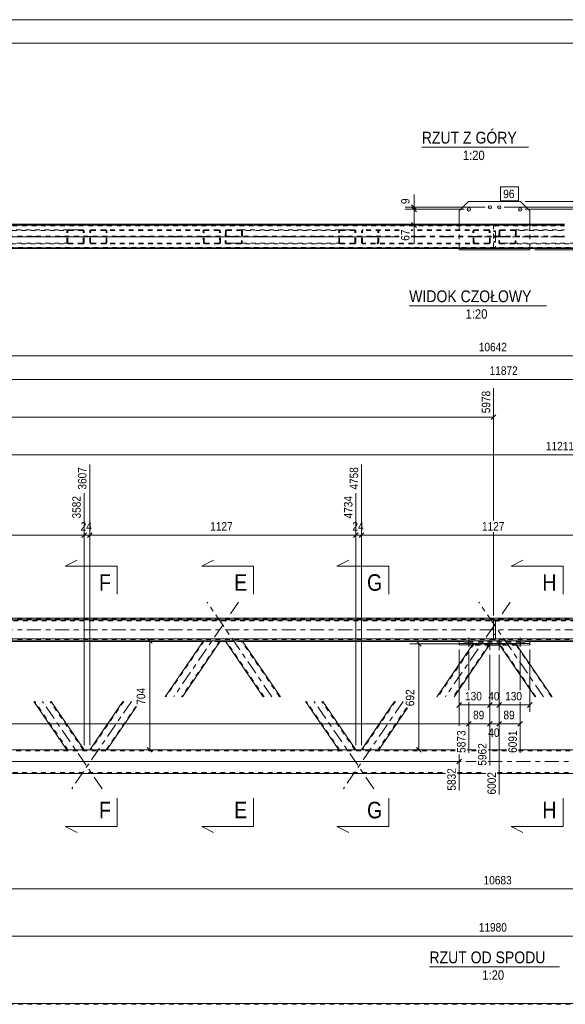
# Model space of a CAD drawing. Header units: millimetres. Extents: x 0 to 914, y 0 to 420.
# Tile 5 of 10: x 315 to 431, y 211 to 420. Entities that reach past the tile are written whole.
import ezdxf

# ---------------------------------------------------------------- set-up
doc = ezdxf.new("R2010")
doc.units = ezdxf.units.MM
for name, pattern in [('XKITLINE00', [0]), ('XKITLINE01', [4, 1, -1, 1, -1]), ('XKITLINE03', [6, 3, -1, 1, -1])]:
    doc.linetypes.add(name, pattern=pattern)
for name, color, linetype, lineweight in [('Arkusz rysunku', 3, 'Continuous', 0), ('Element', 2, 'Continuous', 0), ('Inny typ obiektu', 7, 'Continuous', 0), ('Przekrój', 7, 'Continuous', 0), ('Wymiar', 4, 'Continuous', 0), ('Znak elementu', 2, 'Continuous', 0), ('Śruba', 3, 'Continuous', 0)]:
    doc.layers.add(name, color=color, linetype=linetype, lineweight=lineweight)
doc.styles.add('ARIAL', font='ARIAL.TTF')

msp = doc.modelspace()

# ---------------------------------------------------------------- linework, layer by layer
at = {"layer": 'Arkusz rysunku', "linetype": 'XKITLINE00', "lineweight": 0}
for p, q in [((914, 420), (0, 420)), ((909, 415), (5, 415))]:
    msp.add_line(p, q, dxfattribs=at)
at = {"layer": 'Element', "linetype": 'XKITLINE00', "lineweight": 0}
for p, q in [((410.18, 381.48), (408.18, 379.48)), ((421.18, 381.48), (410.18, 381.48)), ((421.18, 381.48), (423.18, 379.48)), ((408.18, 379.48), (408.18, 376.63)), ((423.18, 379.48), (423.18, 376.63)), ((116.58, 376.63), (430.5, 376.63)), ((116.58, 371.64), (714.78, 371.64)), ((116.58, 371.62), (714.78, 371.62)), ((714.78, 371.5), (116.58, 371.5)), ((116.58, 371.48), (714.78, 371.48)), ((408.18, 371.23), (408.18, 371.48)), ((415.48, 371.52), (415.48, 371.62)), ((415.48, 371.52), (415.88, 371.52)), ((415.88, 371.52), (415.88, 371.62)), ((423.18, 371.48), (423.18, 371.23)), ((408.18, 371.23), (408.18, 371.22)), ((423.18, 371.23), (408.18, 371.23)), ((423.18, 371.22), (408.18, 371.22)), ((423.18, 371.23), (423.18, 371.22)), ((116.58, 293.17), (714.78, 293.17)), ((116.58, 292.77), (714.78, 292.77)), ((415.48, 292.75), (415.48, 288.78)), ((415.48, 292.75), (415.88, 292.75)), ((415.88, 292.75), (415.88, 288.78)), ((116.58, 288.78), (714.78, 288.78)), ((408.18, 288.38), (116.58, 288.38)), ((353.91, 288.22), (304.74, 288.22)), ((353.99, 288.33), (345.9, 276.51)), ((357.63, 288.33), (349.54, 276.51)), ((353.99, 288.33), (354.02, 288.34)), ((354.02, 288.34), (354.11, 288.34)), ((354.11, 288.34), (354.22, 288.34)), ((354.22, 288.34), (354.36, 288.34)), ((354.36, 288.34), (357.27, 288.34)), ((357.27, 288.34), (357.41, 288.34)), ((357.41, 288.34), (357.53, 288.34)), ((357.53, 288.34), (357.6, 288.34)), ((358.67, 288.22), (357.55, 288.22)), ((357.6, 288.34), (357.63, 288.33)), ((358.59, 288.33), (358.62, 288.34)), ((366.69, 276.51), (358.59, 288.33)), ((358.62, 288.34), (358.7, 288.34)), ((358.7, 288.34), (358.81, 288.34)), ((358.81, 288.34), (358.95, 288.34)), ((358.95, 288.34), (361.86, 288.34)), ((361.86, 288.34), (362, 288.34)), ((362, 288.34), (362.12, 288.34)), ((362.12, 288.34), (362.2, 288.34)), ((362.2, 288.34), (362.23, 288.33)), ((370.32, 276.51), (362.23, 288.33)), ((408.18, 288.22), (362.31, 288.22)), ((408.18, 288.38), (408.18, 287.52)), ((408.18, 288.38), (423.18, 288.38)), ((415.88, 288.8), (415.48, 288.8)), ((698.69, 288.38), (423.18, 288.38)), ((423.18, 288.38), (423.18, 287.52)), ((469.05, 288.22), (423.18, 288.22)), ((411.15, 287.73), (403.47, 276.51)), ((414.78, 287.73), (407.1, 276.51)), ((408.18, 287.78), (423.18, 287.78)), ((408.18, 287.52), (410.18, 287.46)), ((410.96, 287.46), (410.18, 287.46)), ((411.15, 287.73), (411.18, 287.74)), ((411.18, 287.74), (411.26, 287.74)), ((411.26, 287.74), (411.38, 287.74)), ((411.38, 287.74), (411.52, 287.74)), ((411.52, 287.74), (414.43, 287.74)), ((414.43, 287.74), (414.57, 287.74)), ((414.57, 287.74), (414.68, 287.74)), ((416.76, 287.46), (414.6, 287.46)), ((414.68, 287.74), (414.76, 287.74)), ((414.76, 287.74), (414.78, 287.73)), ((416.57, 287.73), (416.6, 287.74)), ((424.25, 276.51), (416.57, 287.73)), ((416.6, 287.74), (416.67, 287.74)), ((416.67, 287.74), (416.79, 287.74)), ((416.79, 287.74), (416.93, 287.74)), ((416.93, 287.74), (419.84, 287.74)), ((419.84, 287.74), (419.98, 287.74)), ((419.98, 287.74), (420.1, 287.74)), ((420.1, 287.74), (420.18, 287.74)), ((420.18, 287.74), (420.21, 287.73)), ((427.89, 276.51), (420.21, 287.73)), ((421.18, 287.46), (420.39, 287.46)), ((421.18, 287.46), (423.18, 287.52)), ((325.09, 265.26), (318.08, 275.51)), ((328.73, 265.26), (321.71, 275.51)), ((336.95, 275.51), (329.93, 265.26)), ((382.66, 265.26), (375.64, 275.51)), ((386.29, 265.26), (379.28, 275.51)), ((394.51, 275.51), (387.5, 265.26)), ((339.85, 274.44), (333.57, 265.26)), ((397.21, 274.14), (391.13, 265.26)), ((407.36, 265.26), (265.41, 265.26)), ((411.8, 265.26), (409.88, 265.26)), ((418.24, 265.26), (414.32, 265.26)), ((674.12, 265.26), (420.76, 265.26)), ((149.62, 260.26), (405.3, 260.26)), ((407.82, 260.26), (413.8, 260.26)), ((416.32, 260.26), (681.73, 260.26)), ((681.73, 211.51), (149.62, 211.51))]:
    msp.add_line(p, q, dxfattribs=at)
at = {"layer": 'Element', "linetype": 'XKITLINE01', "lineweight": 0}
for p, q in [((408.18, 379.46), (410.18, 381.46)), ((410.18, 381.46), (410.18, 381.48)), ((410.18, 381.46), (421.18, 381.46)), ((421.18, 381.46), (421.18, 381.48)), ((421.18, 381.46), (423.18, 379.46)), ((408.18, 379.46), (408.18, 379.48)), ((116.58, 376.62), (430.5, 376.62)), ((430.5, 376.5), (116.58, 376.5)), ((116.58, 376.48), (430.5, 376.48)), ((430.5, 376.49), (149.62, 376.49)), ((149.62, 376.29), (430.5, 376.29)), ((408.18, 371.48), (408.18, 376.63)), ((415.48, 376.6), (415.48, 374.15)), ((415.88, 376.6), (415.48, 376.6)), ((415.48, 376.47), (415.88, 376.47)), ((415.88, 374.15), (415.88, 376.6)), ((423.18, 371.48), (423.18, 376.63)), ((116.58, 374.14), (395.5, 374.14)), ((116.58, 373.98), (395.5, 373.98)), ((301.45, 375.34), (325.45, 375.34)), ((304.36, 375.49), (328.36, 375.49)), ((325.09, 375.19), (325.12, 375.3)), ((325.09, 372.79), (325.09, 375.19)), ((325.12, 375.3), (325.2, 375.4)), ((325.2, 375.4), (325.31, 375.46)), ((325.29, 375.24), (325.27, 375.19)), ((325.27, 372.79), (325.27, 375.19)), ((325.32, 375.29), (325.29, 375.24)), ((325.31, 375.46), (325.45, 375.49)), ((325.38, 375.32), (325.32, 375.29)), ((325.45, 375.34), (325.38, 375.32)), ((325.45, 375.49), (328.36, 375.49)), ((325.45, 375.34), (328.36, 375.34)), ((328.36, 375.49), (328.5, 375.46)), ((328.43, 375.32), (328.36, 375.34)), ((328.49, 375.29), (328.43, 375.32)), ((328.53, 375.24), (328.49, 375.29)), ((328.5, 375.46), (328.62, 375.4)), ((328.54, 375.19), (328.53, 375.24)), ((328.54, 372.79), (328.54, 375.19)), ((328.62, 375.4), (328.7, 375.3)), ((328.7, 375.3), (328.73, 375.19)), ((328.73, 372.79), (328.73, 375.19)), ((329.93, 375.19), (329.96, 375.3)), ((329.93, 372.79), (329.93, 375.19)), ((329.96, 375.3), (330.04, 375.4)), ((330.04, 375.4), (330.16, 375.46)), ((330.13, 375.24), (330.11, 375.19)), ((330.11, 372.79), (330.11, 375.19)), ((330.17, 375.29), (330.13, 375.24)), ((330.16, 375.46), (330.3, 375.49)), ((330.23, 375.32), (330.17, 375.29)), ((330.3, 375.34), (330.23, 375.32)), ((357.21, 375.49), (330.3, 375.49)), ((357.21, 375.34), (330.3, 375.34)), ((333.2, 375.49), (333.34, 375.46)), ((333.27, 375.32), (333.2, 375.34)), ((333.33, 375.29), (333.27, 375.32)), ((333.37, 375.24), (333.33, 375.29)), ((333.34, 375.46), (333.46, 375.4)), ((333.39, 375.19), (333.37, 375.24)), ((333.39, 372.79), (333.39, 375.19)), ((333.46, 375.4), (333.54, 375.3)), ((333.54, 375.3), (333.57, 375.19)), ((333.57, 372.79), (333.57, 375.19)), ((353.97, 375.3), (353.94, 375.19)), ((353.99, 372.79), (353.94, 375.19)), ((354.04, 375.4), (353.97, 375.3)), ((354.16, 375.46), (354.04, 375.4)), ((354.12, 375.19), (354.14, 375.24)), ((354.18, 372.79), (354.12, 375.19)), ((354.14, 375.24), (354.18, 375.29)), ((354.3, 375.49), (354.16, 375.46)), ((354.18, 375.29), (354.23, 375.32)), ((354.23, 375.32), (354.3, 375.34)), ((357.35, 375.46), (357.21, 375.49)), ((357.21, 375.34), (357.28, 375.32)), ((357.28, 375.32), (357.34, 375.29)), ((357.34, 375.29), (357.38, 375.24)), ((357.47, 375.4), (357.35, 375.46)), ((357.38, 375.24), (357.4, 375.19)), ((357.45, 372.79), (357.4, 375.19)), ((357.55, 375.3), (357.47, 375.4)), ((357.58, 375.19), (357.55, 375.3)), ((357.63, 372.79), (357.58, 375.19)), ((358.65, 375.19), (358.59, 372.79)), ((358.68, 375.3), (358.65, 375.19)), ((358.76, 375.4), (358.68, 375.3)), ((358.88, 375.46), (358.76, 375.4)), ((358.83, 375.19), (358.78, 372.79)), ((358.83, 375.19), (358.84, 375.24)), ((358.84, 375.24), (358.88, 375.29)), ((359.02, 375.49), (358.88, 375.46)), ((358.88, 375.29), (358.94, 375.33)), ((358.94, 375.33), (359.01, 375.34)), ((359.01, 375.34), (383.02, 375.34)), ((359.01, 375.34), (361.92, 375.34)), ((359.02, 375.49), (361.92, 375.49)), ((361.92, 375.49), (385.93, 375.49)), ((362.06, 375.46), (361.92, 375.49)), ((361.92, 375.34), (361.99, 375.33)), ((361.99, 375.33), (362.05, 375.29)), ((362.05, 375.29), (362.09, 375.24)), ((362.1, 375.19), (362.05, 372.79)), ((362.18, 375.4), (362.06, 375.46)), ((362.09, 375.24), (362.1, 375.19)), ((362.26, 375.3), (362.18, 375.4)), ((362.28, 375.19), (362.23, 372.79)), ((362.28, 375.19), (362.26, 375.3)), ((382.66, 375.19), (382.68, 375.3)), ((382.66, 372.79), (382.66, 375.19)), ((382.68, 375.3), (382.76, 375.4)), ((382.76, 375.4), (382.88, 375.46)), ((382.85, 375.24), (382.84, 375.19)), ((382.84, 372.79), (382.84, 375.19)), ((382.89, 375.29), (382.85, 375.24)), ((382.88, 375.46), (383.02, 375.49)), ((382.95, 375.32), (382.89, 375.29)), ((383.02, 375.34), (382.95, 375.32)), ((383.02, 375.49), (385.93, 375.49)), ((383.02, 375.34), (385.93, 375.34)), ((385.93, 375.49), (386.07, 375.46)), ((386, 375.32), (385.93, 375.34)), ((386.06, 375.29), (386, 375.32)), ((386.1, 375.24), (386.06, 375.29)), ((386.07, 375.46), (386.18, 375.4)), ((386.11, 375.19), (386.1, 375.24)), ((386.11, 372.79), (386.11, 375.19)), ((386.18, 375.4), (386.26, 375.3)), ((386.26, 375.3), (386.29, 375.19)), ((386.29, 372.79), (386.29, 375.19)), ((387.5, 375.19), (387.53, 375.3)), ((387.5, 372.79), (387.5, 375.19)), ((387.53, 375.3), (387.61, 375.4)), ((387.61, 375.4), (387.72, 375.46)), ((387.69, 375.24), (387.68, 375.19)), ((387.68, 372.79), (387.68, 375.19)), ((387.73, 375.29), (387.69, 375.24)), ((387.72, 375.46), (387.86, 375.49)), ((387.79, 375.32), (387.73, 375.29)), ((387.86, 375.34), (387.79, 375.32)), ((395.5, 375.49), (387.86, 375.49)), ((395.5, 375.34), (387.86, 375.34)), ((390.77, 375.49), (390.91, 375.46)), ((390.84, 375.32), (390.77, 375.34)), ((390.9, 375.29), (390.84, 375.32)), ((390.94, 375.24), (390.9, 375.29)), ((390.91, 375.46), (391.03, 375.4)), ((390.95, 375.19), (390.94, 375.24)), ((390.95, 372.79), (390.95, 375.19)), ((391.03, 375.4), (391.11, 375.3)), ((391.11, 375.3), (391.13, 375.19)), ((391.13, 372.79), (391.13, 375.19)), ((414.36, 375.49), (398.02, 375.49)), ((414.37, 375.34), (398.02, 375.34)), ((398.02, 374.14), (430.5, 374.14)), ((398.02, 373.98), (430.5, 373.98)), ((411.12, 375.3), (411.1, 375.19)), ((411.15, 372.79), (411.1, 375.19)), ((411.2, 375.4), (411.12, 375.3)), ((411.32, 375.46), (411.2, 375.4)), ((411.28, 375.19), (411.29, 375.24)), ((411.33, 372.79), (411.28, 375.19)), ((411.29, 375.24), (411.33, 375.29)), ((411.45, 375.49), (411.32, 375.46)), ((411.33, 375.29), (411.39, 375.32)), ((411.39, 375.32), (411.46, 375.34)), ((414.5, 375.46), (414.36, 375.49)), ((414.37, 375.34), (414.44, 375.32)), ((414.44, 375.32), (414.5, 375.29)), ((414.62, 375.4), (414.5, 375.46)), ((414.5, 375.29), (414.54, 375.24)), ((414.54, 375.24), (414.55, 375.19)), ((414.6, 372.79), (414.55, 375.19)), ((414.7, 375.3), (414.62, 375.4)), ((414.73, 375.19), (414.7, 375.3)), ((414.78, 372.79), (414.73, 375.19)), ((415.48, 375.25), (415.88, 375.25)), ((415.48, 375.12), (415.88, 375.12)), ((415.48, 374.22), (415.88, 374.22)), ((415.88, 374.15), (415.48, 374.15)), ((415.48, 371.62), (415.48, 373.97)), ((415.48, 373.97), (415.88, 373.97)), ((415.48, 373.9), (415.88, 373.9)), ((415.88, 373.97), (415.88, 371.62)), ((416.62, 375.19), (416.57, 372.79)), ((416.65, 375.3), (416.62, 375.19)), ((416.73, 375.4), (416.65, 375.3)), ((416.85, 375.46), (416.73, 375.4)), ((416.8, 375.19), (416.75, 372.79)), ((416.8, 375.19), (416.82, 375.24)), ((416.82, 375.24), (416.86, 375.29)), ((416.99, 375.49), (416.85, 375.46)), ((416.86, 375.29), (416.92, 375.33)), ((416.92, 375.33), (416.99, 375.34)), ((416.99, 375.49), (419.9, 375.49)), ((416.99, 375.34), (430.5, 375.34)), ((416.99, 375.34), (419.9, 375.34)), ((419.9, 375.49), (430.5, 375.49)), ((420.04, 375.46), (419.9, 375.49)), ((419.9, 375.34), (419.97, 375.33)), ((419.97, 375.33), (420.03, 375.29)), ((420.08, 375.19), (420.02, 372.79)), ((420.03, 375.29), (420.06, 375.24)), ((420.16, 375.4), (420.04, 375.46)), ((420.06, 375.24), (420.08, 375.19)), ((420.23, 375.3), (420.16, 375.4)), ((420.26, 375.19), (420.21, 372.79)), ((420.26, 375.19), (420.23, 375.3)), ((681.73, 371.69), (149.62, 371.69)), ((681.73, 371.49), (149.62, 371.49)), ((325.45, 372.64), (301.39, 372.64)), ((328.36, 372.49), (304.29, 372.49)), ((325.12, 372.67), (325.09, 372.79)), ((325.2, 372.57), (325.12, 372.67)), ((325.31, 372.51), (325.2, 372.57)), ((325.27, 372.79), (325.29, 372.73)), ((325.29, 372.73), (325.32, 372.68)), ((325.45, 372.49), (325.31, 372.51)), ((325.32, 372.68), (325.38, 372.65)), ((325.38, 372.65), (325.45, 372.64)), ((328.36, 372.64), (325.45, 372.64)), ((325.45, 372.49), (328.36, 372.49)), ((328.36, 372.64), (328.43, 372.65)), ((328.5, 372.51), (328.36, 372.49)), ((328.43, 372.65), (328.49, 372.68)), ((328.49, 372.68), (328.53, 372.73)), ((328.62, 372.57), (328.5, 372.51)), ((328.53, 372.73), (328.54, 372.79)), ((328.7, 372.67), (328.62, 372.57)), ((328.73, 372.79), (328.7, 372.67)), ((329.96, 372.67), (329.93, 372.79)), ((330.04, 372.57), (329.96, 372.67)), ((330.16, 372.51), (330.04, 372.57)), ((330.11, 372.79), (330.13, 372.73)), ((330.13, 372.73), (330.17, 372.68)), ((330.3, 372.49), (330.16, 372.51)), ((330.17, 372.68), (330.23, 372.65)), ((330.23, 372.65), (330.3, 372.64)), ((357.27, 372.64), (330.3, 372.64)), ((357.27, 372.49), (330.3, 372.49)), ((333.2, 372.64), (333.27, 372.65)), ((333.34, 372.51), (333.2, 372.49)), ((333.27, 372.65), (333.33, 372.68)), ((333.33, 372.68), (333.37, 372.73)), ((333.46, 372.57), (333.34, 372.51)), ((333.37, 372.73), (333.39, 372.79)), ((333.54, 372.67), (333.46, 372.57)), ((333.57, 372.79), (333.54, 372.67)), ((353.99, 372.79), (354.02, 372.67)), ((354.02, 372.67), (354.11, 372.57)), ((354.11, 372.57), (354.22, 372.51)), ((354.19, 372.73), (354.18, 372.79)), ((354.23, 372.68), (354.19, 372.73)), ((354.22, 372.51), (354.36, 372.49)), ((354.29, 372.65), (354.23, 372.68)), ((354.36, 372.64), (354.29, 372.65)), ((357.34, 372.65), (357.27, 372.64)), ((357.27, 372.49), (357.41, 372.51)), ((357.4, 372.68), (357.34, 372.65)), ((357.44, 372.73), (357.4, 372.68)), ((357.41, 372.51), (357.53, 372.57)), ((357.45, 372.79), (357.44, 372.73)), ((357.53, 372.57), (357.6, 372.67)), ((357.6, 372.67), (357.63, 372.79)), ((358.59, 372.79), (358.62, 372.67)), ((358.62, 372.67), (358.7, 372.57)), ((358.7, 372.57), (358.81, 372.51)), ((358.79, 372.73), (358.78, 372.79)), ((358.83, 372.68), (358.79, 372.73)), ((358.81, 372.51), (358.95, 372.49)), ((358.89, 372.65), (358.83, 372.68)), ((358.95, 372.64), (358.89, 372.65)), ((383.02, 372.64), (358.95, 372.64)), ((358.95, 372.64), (361.86, 372.64)), ((361.86, 372.49), (358.95, 372.49)), ((361.93, 372.65), (361.86, 372.64)), ((361.86, 372.49), (362, 372.51)), ((385.93, 372.49), (361.86, 372.49)), ((361.99, 372.68), (361.93, 372.65)), ((362.03, 372.73), (361.99, 372.68)), ((362, 372.51), (362.12, 372.57)), ((362.05, 372.79), (362.03, 372.73)), ((362.12, 372.57), (362.2, 372.67)), ((362.2, 372.67), (362.23, 372.79)), ((382.68, 372.67), (382.66, 372.79)), ((382.76, 372.57), (382.68, 372.67)), ((382.88, 372.51), (382.76, 372.57)), ((382.84, 372.79), (382.85, 372.73)), ((382.85, 372.73), (382.89, 372.68)), ((383.02, 372.49), (382.88, 372.51)), ((382.89, 372.68), (382.95, 372.65)), ((382.95, 372.65), (383.02, 372.64)), ((385.93, 372.64), (383.02, 372.64)), ((383.02, 372.49), (385.93, 372.49)), ((385.93, 372.64), (386, 372.65)), ((386.07, 372.51), (385.93, 372.49)), ((386, 372.65), (386.06, 372.68)), ((386.06, 372.68), (386.1, 372.73)), ((386.18, 372.57), (386.07, 372.51)), ((386.1, 372.73), (386.11, 372.79)), ((386.26, 372.67), (386.18, 372.57)), ((386.29, 372.79), (386.26, 372.67)), ((387.53, 372.67), (387.5, 372.79)), ((387.61, 372.57), (387.53, 372.67)), ((387.72, 372.51), (387.61, 372.57)), ((387.68, 372.79), (387.69, 372.73)), ((387.69, 372.73), (387.73, 372.68)), ((387.86, 372.49), (387.72, 372.51)), ((387.73, 372.68), (387.79, 372.65)), ((387.79, 372.65), (387.86, 372.64)), ((414.42, 372.64), (387.86, 372.64)), ((414.43, 372.49), (387.86, 372.49)), ((390.77, 372.64), (390.84, 372.65)), ((390.91, 372.51), (390.77, 372.49)), ((390.84, 372.65), (390.9, 372.68)), ((390.9, 372.68), (390.94, 372.73)), ((391.03, 372.57), (390.91, 372.51)), ((390.94, 372.73), (390.95, 372.79)), ((391.11, 372.67), (391.03, 372.57)), ((391.13, 372.79), (391.11, 372.67)), ((411.15, 372.79), (411.18, 372.67)), ((411.18, 372.67), (411.26, 372.57)), ((411.26, 372.57), (411.38, 372.51)), ((411.35, 372.73), (411.33, 372.79)), ((411.39, 372.68), (411.35, 372.73)), ((411.38, 372.51), (411.52, 372.49)), ((411.45, 372.65), (411.39, 372.68)), ((411.52, 372.64), (411.45, 372.65)), ((414.49, 372.65), (414.42, 372.64)), ((414.43, 372.49), (414.57, 372.51)), ((414.55, 372.68), (414.49, 372.65)), ((414.59, 372.73), (414.55, 372.68)), ((414.57, 372.51), (414.68, 372.57)), ((414.6, 372.79), (414.59, 372.73)), ((414.68, 372.57), (414.76, 372.67)), ((414.76, 372.67), (414.78, 372.79)), ((415.48, 373), (415.88, 373)), ((415.48, 372.87), (415.88, 372.87)), ((415.48, 371.65), (415.88, 371.65)), ((416.57, 372.79), (416.6, 372.67)), ((416.6, 372.67), (416.67, 372.57)), ((416.67, 372.57), (416.79, 372.51)), ((416.77, 372.73), (416.75, 372.79)), ((416.8, 372.68), (416.77, 372.73)), ((416.79, 372.51), (416.93, 372.49)), ((416.86, 372.65), (416.8, 372.68)), ((416.93, 372.64), (416.86, 372.65)), ((440.59, 372.64), (416.93, 372.64)), ((416.93, 372.64), (419.84, 372.64)), ((419.84, 372.49), (416.93, 372.49)), ((419.91, 372.65), (419.84, 372.64)), ((419.84, 372.49), (419.98, 372.51)), ((443.49, 372.49), (419.84, 372.49)), ((419.97, 372.68), (419.91, 372.65)), ((420.01, 372.73), (419.97, 372.68)), ((419.98, 372.51), (420.1, 372.57)), ((420.02, 372.79), (420.01, 372.73)), ((420.1, 372.57), (420.18, 372.67)), ((420.18, 372.67), (420.21, 372.79)), ((116.58, 293.02), (714.78, 293.02)), ((714.78, 292.67), (116.58, 292.67)), ((714.78, 292.62), (116.58, 292.62)), ((415.48, 292.7), (415.48, 292.75)), ((415.48, 292.7), (415.88, 292.7)), ((415.48, 292.63), (415.48, 288.64)), ((415.48, 292.63), (415.88, 292.63)), ((415.48, 292.59), (415.88, 292.59)), ((415.88, 292.7), (415.88, 292.75)), ((415.88, 292.63), (415.88, 288.64)), ((415.48, 291.67), (415.88, 291.67)), ((415.48, 291.67), (415.88, 291.67)), ((116.58, 288.72), (714.78, 288.72)), ((116.58, 288.62), (714.78, 288.62)), ((354.18, 288.33), (346.08, 276.51)), ((357.45, 288.33), (349.36, 276.51)), ((357.55, 288.22), (353.91, 288.22)), ((353.97, 288.26), (353.94, 288.26)), ((354.04, 288.25), (353.97, 288.26)), ((354.16, 288.25), (354.04, 288.25)), ((354.12, 288.26), (354.14, 288.26)), ((354.14, 288.26), (354.16, 288.26)), ((354.16, 288.26), (354.18, 288.26)), ((354.3, 288.25), (354.16, 288.25)), ((354.18, 288.33), (354.19, 288.34)), ((354.18, 288.26), (354.23, 288.25)), ((354.19, 288.34), (354.22, 288.34)), ((354.22, 288.34), (354.23, 288.34)), ((354.29, 288.34), (354.23, 288.34)), ((354.23, 288.25), (354.3, 288.25)), ((354.36, 288.34), (354.29, 288.34)), ((354.3, 288.25), (357.21, 288.25)), ((354.3, 288.25), (357.21, 288.25)), ((354.36, 288.34), (357.27, 288.34)), ((357.21, 288.25), (357.28, 288.25)), ((357.35, 288.25), (357.21, 288.25)), ((357.34, 288.34), (357.27, 288.34)), ((357.28, 288.25), (357.34, 288.26)), ((357.4, 288.34), (357.34, 288.34)), ((357.34, 288.26), (357.35, 288.26)), ((357.35, 288.26), (357.38, 288.26)), ((357.35, 288.25), (357.39, 288.25)), ((357.38, 288.26), (357.4, 288.26)), ((357.39, 288.25), (357.47, 288.25)), ((357.4, 288.34), (357.41, 288.34)), ((357.41, 288.34), (357.44, 288.34)), ((357.44, 288.34), (357.45, 288.33)), ((357.55, 288.26), (357.47, 288.25)), ((357.58, 288.26), (357.55, 288.26)), ((358.59, 288.33), (358.65, 288.26)), ((358.68, 288.26), (358.65, 288.26)), ((362.31, 288.22), (358.67, 288.22)), ((358.76, 288.25), (358.68, 288.26)), ((358.88, 288.25), (358.76, 288.25)), ((358.78, 288.33), (358.79, 288.34)), ((358.83, 288.26), (358.78, 288.33)), ((358.79, 288.34), (358.82, 288.34)), ((358.82, 288.34), (358.83, 288.34)), ((358.89, 288.34), (358.83, 288.34)), ((366.87, 276.51), (358.83, 288.26)), ((358.83, 288.26), (358.84, 288.26)), ((358.84, 288.26), (358.87, 288.26)), ((358.87, 288.26), (358.88, 288.26)), ((358.88, 288.26), (358.94, 288.25)), ((359.02, 288.25), (358.88, 288.25)), ((358.95, 288.34), (358.89, 288.34)), ((358.94, 288.25), (359.01, 288.25)), ((358.95, 288.34), (361.86, 288.34)), ((359.01, 288.25), (361.92, 288.25)), ((359.02, 288.25), (361.92, 288.25)), ((361.93, 288.34), (361.86, 288.34)), ((361.92, 288.25), (361.99, 288.25)), ((362.06, 288.25), (361.92, 288.25)), ((361.99, 288.34), (361.93, 288.34)), ((361.99, 288.34), (362, 288.34)), ((361.99, 288.25), (362.05, 288.26)), ((362, 288.34), (362.03, 288.34)), ((362.03, 288.34), (362.05, 288.33)), ((362.1, 288.26), (362.05, 288.33)), ((362.05, 288.26), (362.06, 288.26)), ((362.06, 288.26), (362.09, 288.26)), ((362.06, 288.25), (362.11, 288.25)), ((362.09, 288.26), (362.1, 288.26)), ((370.14, 276.51), (362.1, 288.26)), ((362.11, 288.25), (362.18, 288.25)), ((362.26, 288.26), (362.18, 288.25)), ((362.23, 288.33), (362.28, 288.26)), ((362.28, 288.26), (362.26, 288.26)), ((423.18, 288.38), (408.18, 288.38)), ((423.18, 288.22), (408.18, 288.22)), ((410.18, 288.06), (408.18, 288.12)), ((410.18, 287.46), (410.18, 288.06)), ((421.18, 288.06), (410.18, 288.06)), ((415.88, 289.72), (415.48, 289.72)), ((415.48, 289.72), (415.88, 289.72)), ((415.48, 288.8), (415.48, 288.76)), ((415.48, 288.76), (415.48, 288.78)), ((415.48, 288.76), (415.88, 288.76)), ((415.48, 288.69), (415.88, 288.69)), ((415.48, 288.64), (415.88, 288.64)), ((415.88, 288.76), (415.88, 288.8)), ((415.88, 288.76), (415.88, 288.78)), ((421.18, 288.06), (423.18, 288.12)), ((421.18, 287.46), (421.18, 288.06)), ((411.33, 287.73), (403.65, 276.51)), ((414.6, 287.73), (406.92, 276.51)), ((414.6, 287.46), (410.96, 287.46)), ((411.12, 287.66), (411.1, 287.66)), ((411.2, 287.65), (411.12, 287.66)), ((411.32, 287.65), (411.2, 287.65)), ((411.28, 287.66), (411.29, 287.66)), ((411.29, 287.66), (411.32, 287.66)), ((411.32, 287.66), (411.33, 287.66)), ((411.45, 287.65), (411.32, 287.65)), ((411.33, 287.73), (411.35, 287.74)), ((411.33, 287.66), (411.39, 287.65)), ((411.35, 287.74), (411.38, 287.74)), ((411.38, 287.74), (411.39, 287.74)), ((411.45, 287.74), (411.39, 287.74)), ((411.39, 287.65), (411.46, 287.65)), ((411.52, 287.74), (411.45, 287.74)), ((411.45, 287.65), (414.36, 287.65)), ((411.46, 287.65), (414.37, 287.65)), ((411.52, 287.74), (414.42, 287.74)), ((414.36, 287.65), (414.5, 287.65)), ((414.37, 287.65), (414.44, 287.65)), ((414.49, 287.74), (414.42, 287.74)), ((414.44, 287.65), (414.5, 287.66)), ((414.55, 287.74), (414.49, 287.74)), ((414.5, 287.66), (414.51, 287.66)), ((414.5, 287.65), (414.55, 287.65)), ((414.51, 287.66), (414.54, 287.66)), ((414.54, 287.66), (414.55, 287.66)), ((414.55, 287.74), (414.56, 287.74)), ((414.55, 287.65), (414.62, 287.65)), ((414.56, 287.74), (414.59, 287.74)), ((414.59, 287.74), (414.6, 287.73)), ((414.7, 287.66), (414.62, 287.65)), ((414.73, 287.66), (414.7, 287.66)), ((416.57, 287.73), (416.62, 287.66)), ((416.65, 287.66), (416.62, 287.66)), ((416.73, 287.65), (416.65, 287.66)), ((416.85, 287.65), (416.73, 287.65)), ((416.75, 287.73), (416.77, 287.74)), ((416.8, 287.66), (416.75, 287.73)), ((420.39, 287.46), (416.76, 287.46)), ((416.77, 287.74), (416.79, 287.74)), ((416.79, 287.74), (416.8, 287.74)), ((416.86, 287.74), (416.8, 287.74)), ((424.43, 276.51), (416.8, 287.66)), ((416.8, 287.66), (416.82, 287.66)), ((416.82, 287.66), (416.85, 287.66)), ((416.85, 287.66), (416.86, 287.66)), ((416.99, 287.65), (416.85, 287.65)), ((416.93, 287.74), (416.86, 287.74)), ((416.86, 287.66), (416.92, 287.65)), ((416.92, 287.65), (416.99, 287.65)), ((416.93, 287.74), (419.84, 287.74)), ((416.99, 287.65), (419.9, 287.65)), ((416.99, 287.65), (419.9, 287.65)), ((419.91, 287.74), (419.84, 287.74)), ((419.9, 287.65), (419.97, 287.65)), ((419.9, 287.65), (420.04, 287.65)), ((419.97, 287.74), (419.91, 287.74)), ((419.97, 287.74), (419.98, 287.74)), ((419.97, 287.65), (420.03, 287.66)), ((419.98, 287.74), (420.01, 287.74)), ((420.01, 287.74), (420.02, 287.73)), ((420.08, 287.66), (420.02, 287.73)), ((420.03, 287.66), (420.04, 287.66)), ((420.04, 287.66), (420.06, 287.66)), ((420.04, 287.65), (420.08, 287.65)), ((420.06, 287.66), (420.08, 287.66)), ((427.71, 276.51), (420.08, 287.66)), ((420.08, 287.65), (420.16, 287.65)), ((420.23, 287.66), (420.16, 287.65)), ((420.21, 287.73), (420.26, 287.66)), ((420.26, 287.66), (420.23, 287.66)), ((325.27, 265.26), (318.26, 275.51)), ((328.54, 265.26), (321.53, 275.51)), ((337.13, 275.51), (330.11, 265.26)), ((382.84, 265.26), (375.82, 275.51)), ((386.11, 265.26), (379.09, 275.51)), ((394.7, 275.51), (387.68, 265.26)), ((339.67, 274.44), (333.39, 265.26)), ((397.03, 274.14), (390.95, 265.26)), ((407.36, 265.06), (265.41, 265.06)), ((328.73, 265.26), (325.09, 265.26)), ((333.57, 265.26), (329.93, 265.26)), ((386.29, 265.26), (382.66, 265.26)), ((391.13, 265.26), (387.5, 265.26)), ((411.8, 265.06), (409.88, 265.06)), ((418.24, 265.06), (414.32, 265.06)), ((681.73, 265.06), (420.76, 265.06)), ((149.62, 260.46), (405.3, 260.46)), ((407.82, 260.46), (413.8, 260.46)), ((416.32, 260.46), (681.73, 260.46)), ((681.73, 211.31), (149.62, 211.31))]:
    msp.add_line(p, q, dxfattribs=at)
at = {"layer": 'Element', "linetype": 'XKITLINE03', "lineweight": 0}
for p, q in [((106.58, 374.06), (395.5, 374.06)), ((139.62, 373.99), (395.5, 373.99)), ((332.55, 373.99), (297.22, 373.99)), ((361.43, 373.99), (326.1, 373.99)), ((390.12, 373.99), (354.79, 373.99)), ((395.5, 373.99), (383.67, 373.99)), ((398.02, 374.06), (430.5, 374.06)), ((398.02, 373.99), (430.5, 373.99)), ((419, 373.99), (398.02, 373.99)), ((430.5, 373.99), (412.36, 373.99)), ((361.43, 296.55), (347.72, 276.51)), ((368.5, 276.51), (354.79, 296.55)), ((419, 296.55), (405.29, 276.51)), ((426.07, 276.51), (412.36, 296.55)), ((106.58, 290.7), (724.78, 290.7)), ((332.55, 257.01), (319.89, 275.51)), ((338.77, 275.51), (326.1, 257.01)), ((390.12, 257.01), (377.46, 275.51)), ((396.33, 275.51), (383.67, 257.01)), ((139.62, 262.76), (411.8, 262.76)), ((414.32, 262.76), (691.73, 262.76))]:
    msp.add_line(p, q, dxfattribs=at)
at = {"layer": 'Inny typ obiektu', "linetype": 'XKITLINE00', "lineweight": 0}
for p, q in [((400.26, 393), (422.86, 393)), ((397.6, 359.38), (426.68, 359.38)), ((401.88, 219.26), (429.47, 219.26))]:
    msp.add_line(p, q, dxfattribs=at)
at = {"layer": 'Przekrój', "linetype": 'XKITLINE00', "lineweight": 0}
for p, q in [((324.73, 304.21), (327.23, 305.46)), ((353.64, 304.21), (356.14, 305.46)), ((382.29, 304.21), (384.79, 305.46)), ((419.18, 304.21), (421.68, 305.46)), ((329.73, 304.21), (324.73, 304.21)), ((335.73, 304.21), (329.73, 304.21)), ((335.73, 304.21), (335.73, 298.21)), ((358.64, 304.21), (353.64, 304.21)), ((364.64, 304.21), (358.64, 304.21)), ((364.64, 304.21), (364.64, 298.21)), ((387.29, 304.21), (382.29, 304.21)), ((393.29, 304.21), (387.29, 304.21)), ((393.29, 304.21), (393.29, 298.21)), ((424.18, 304.21), (419.18, 304.21)), ((430.18, 304.21), (424.18, 304.21)), ((430.18, 304.21), (430.18, 298.21)), ((335.73, 248.98), (335.73, 254.98)), ((364.64, 248.98), (364.64, 254.98)), ((393.29, 248.98), (393.29, 254.98)), ((430.18, 248.98), (430.18, 254.98)), ((324.73, 248.98), (327.23, 247.73)), ((329.73, 248.98), (324.73, 248.98)), ((335.73, 248.98), (329.73, 248.98)), ((353.64, 248.98), (356.14, 247.73)), ((358.64, 248.98), (353.64, 248.98)), ((364.64, 248.98), (358.64, 248.98)), ((382.29, 248.98), (384.79, 247.73)), ((387.29, 248.98), (382.29, 248.98)), ((393.29, 248.98), (387.29, 248.98)), ((419.18, 248.98), (421.68, 247.73)), ((424.18, 248.98), (419.18, 248.98)), ((430.18, 248.98), (424.18, 248.98))]:
    msp.add_line(p, q, dxfattribs=at)
at = {"layer": 'Wymiar', "linetype": 'XKITLINE00', "lineweight": 0}
for p, q in [((398.62, 380.25), (398.62, 382.93)), ((398.62, 380.25), (398.62, 382.93)), ((413.68, 380.25), (396.76, 380.25)), ((398.11, 380.76), (399.13, 379.74)), ((398.11, 380.32), (399.13, 379.3)), ((398.11, 380.32), (399.13, 379.3)), ((398.62, 379.81), (398.62, 380.25)), ((417.68, 380.25), (435.06, 380.25)), ((417.68, 380.25), (435.06, 380.25)), ((422.18, 381.48), (435.06, 381.48)), ((409.24, 379.81), (396.76, 379.81)), ((409.24, 379.81), (396.76, 379.81)), ((398.62, 376.48), (398.62, 379.81)), ((422.12, 379.81), (727.06, 379.81)), ((430.5, 376.48), (396.76, 376.48)), ((398.11, 376.99), (399.13, 375.97)), ((398.62, 376.48), (398.62, 372.46)), ((398.62, 376.48), (398.62, 372.46)), ((424.18, 371.23), (435.06, 371.23)), ((149.62, 348.76), (681.73, 348.76)), ((121.18, 343.76), (714.78, 343.76)), ((415.48, 313.88), (415.48, 341.92)), ((415.98, 336.27), (414.97, 335.25)), ((116.58, 335.76), (415.48, 335.76)), ((149.62, 327.76), (710.18, 327.76)), ((329.93, 266.26), (329.93, 325.74)), ((329.93, 313.88), (329.93, 325.74)), ((387.5, 266.26), (387.5, 325.74)), ((387.5, 313.88), (387.5, 325.74)), ((328.73, 313.88), (328.73, 319.62)), ((328.73, 266.26), (328.73, 319.62)), ((386.29, 313.88), (386.29, 319.62)), ((386.29, 266.26), (386.29, 319.62)), ((329.23, 311.27), (328.22, 310.25)), ((329.23, 311.27), (328.22, 310.25)), ((328.73, 266.26), (328.73, 311.36)), ((330.44, 311.27), (329.42, 310.25)), ((330.44, 311.27), (329.42, 310.25)), ((329.93, 266.26), (329.93, 311.36)), ((386.8, 311.27), (385.78, 310.25)), ((386.8, 311.27), (385.78, 310.25)), ((386.29, 266.26), (386.29, 311.36)), ((388.01, 311.27), (386.99, 310.25)), ((388.01, 311.27), (386.99, 310.25)), ((387.5, 266.26), (387.5, 311.36)), ((415.48, 293.75), (415.48, 311.36)), ((272.37, 310.76), (328.73, 310.76)), ((328.73, 310.76), (329.93, 310.76)), ((329.93, 310.76), (386.29, 310.76)), ((386.29, 310.76), (387.5, 310.76)), ((387.5, 310.76), (443.86, 310.76)), ((361.22, 288.34), (340.76, 288.34)), ((342.11, 288.85), (343.13, 287.83)), ((342.62, 265.26), (342.62, 288.34)), ((399.11, 288.25), (400.13, 287.23)), ((419.2, 287.74), (397.76, 287.74)), ((399.62, 265.26), (399.62, 287.74)), ((408.18, 286.52), (408.18, 273.32)), ((408.18, 286.52), (408.18, 270.3)), ((410.24, 286.06), (410.24, 277.88)), ((410.24, 286.06), (410.24, 277.88)), ((421.12, 286.07), (421.12, 277.88)), ((423.18, 286.52), (423.18, 273.32)), ((414.68, 285.38), (414.68, 277.88)), ((414.68, 285.38), (414.68, 273.32)), ((414.68, 285.38), (414.68, 277.88)), ((414.68, 285.38), (414.68, 277.88)), ((416.68, 285.38), (416.68, 273.32)), ((416.68, 285.38), (416.68, 277.88)), ((416.68, 285.38), (416.68, 277.88)), ((416.68, 285.38), (416.68, 277.88)), ((408.68, 275.27), (407.67, 274.25)), ((408.18, 274.76), (414.68, 274.76)), ((410.24, 275.36), (410.24, 264.6)), ((410.24, 275.36), (410.24, 264.6)), ((415.18, 275.27), (414.17, 274.25)), ((415.18, 275.27), (414.17, 274.25)), ((414.68, 275.36), (414.68, 273.32)), ((414.68, 275.36), (414.68, 270.16)), ((414.68, 275.36), (414.68, 261.9)), ((414.68, 274.76), (416.68, 274.76)), ((417.18, 275.27), (416.17, 274.25)), ((417.18, 275.27), (416.17, 274.25)), ((416.68, 275.36), (416.68, 273.32)), ((416.68, 275.36), (416.68, 255.78)), ((416.68, 275.36), (416.68, 270.16)), ((416.68, 274.76), (423.18, 274.76)), ((421.12, 275.36), (421.12, 264.6)), ((423.68, 275.27), (422.67, 274.25)), ((116.58, 270.76), (410.24, 270.76)), ((410.75, 271.27), (409.73, 270.25)), ((410.75, 271.27), (409.78, 270.3)), ((410.24, 270.76), (414.68, 270.76)), ((415.18, 271.27), (414.17, 270.25)), ((415.18, 271.27), (414.17, 270.25)), ((414.68, 270.76), (416.68, 270.76)), ((417.18, 271.27), (416.17, 270.25)), ((417.18, 271.27), (416.17, 270.25)), ((416.68, 270.76), (421.12, 270.76)), ((421.63, 271.27), (420.61, 270.25)), ((414.68, 267.64), (414.68, 261.9)), ((416.68, 267.64), (416.68, 255.78)), ((353, 265.26), (340.76, 265.26)), ((342.11, 265.77), (343.13, 264.75)), ((407.36, 265.26), (397.76, 265.26)), ((399.11, 265.77), (400.13, 264.75)), ((410.16, 265.26), (409.88, 265.26)), ((408.68, 263.27), (407.67, 262.25)), ((408.18, 264.24), (408.18, 256.6)), ((116.58, 262.76), (408.18, 262.76)), ((149.62, 235.76), (683.78, 235.76)), ((116.18, 225.76), (715.18, 225.76))]:
    msp.add_line(p, q, dxfattribs=at)
at = {"layer": 'Znak elementu', "linetype": 'XKITLINE00', "lineweight": 0}
for p, q in [((416.91, 384.58), (420.78, 384.58)), ((416.91, 381.58), (416.91, 384.58)), ((420.78, 381.58), (420.78, 384.58)), ((416.91, 381.58), (420.78, 381.58))]:
    msp.add_line(p, q, dxfattribs=at)
at = {"layer": 'Śruba', "linetype": 'XKITLINE00', "lineweight": 0}
for p, q in [((414.68, 380.18), (414.68, 380.25)), ((416.68, 380.18), (416.68, 380.25)), ((410.24, 379.81), (410.24, 379.75)), ((421.12, 379.81), (421.12, 379.74)), ((410.24, 289.06), (410.24, 287.06)), ((414.68, 286.38), (414.68, 288.62)), ((416.68, 286.38), (416.68, 288.62)), ((421.12, 289.06), (421.12, 287.07))]:
    msp.add_line(p, q, dxfattribs=at)
for centre in [(410.24, 379.78), (414.68, 380.23), (416.68, 380.23), (421.12, 379.78)]:
    msp.add_circle(centre, 0.35, dxfattribs=at)

# ---------------------------------------------------------------- texts
at = {"layer": 'Inny typ obiektu', "style": 'ARIAL', "width": 0.85}
for s, height, p in [('RZUT Z GÓRY', 2.5, (400.26, 393.75)), ('1:20', 2, (408.96, 390.25)), ('WIDOK CZOŁOWY', 2.5, (397.6, 360.13)), ('1:20', 2, (409.54, 356.63)), ('RZUT OD SPODU', 2.5, (401.88, 220.01)), ('1:20', 2, (413.08, 216.51))]:
    msp.add_text(s, height=height, dxfattribs=at).set_placement(p)
at = {"layer": 'Przekrój', "style": 'ARIAL', "width": 0.85}
for s, p in [('F', (331.87, 298.96)), ('E', (360.52, 298.96)), ('G', (388.66, 298.96)), ('H', (425.81, 298.96)), ('F', (331.87, 250.73)), ('E', (360.52, 250.73)), ('G', (388.66, 250.73)), ('H', (425.81, 250.73))]:
    msp.add_text(s, height=3.5, dxfattribs=at).set_placement(p)
at = {"layer": 'Wymiar', "style": 'ARIAL', "width": 0.85}
for s, p in [('9', (397.66, 380.92)), ('67', (397.66, 373.14)), ('5978', (414.76, 336.58)), ('3607', (329.21, 320.4)), ('4758', (386.78, 320.4)), ('3582', (328.01, 314.28)), ('4734', (385.57, 314.28)), ('704', (341.66, 274.8)), ('692', (398.66, 274.5)), ('5873', (409.52, 264.6)), ('6091', (420.4, 264.6)), ('5962', (413.96, 261.9)), ('5832', (407.46, 256.6)), ('6002', (415.96, 255.78))]:
    msp.add_text(s, height=1.8, rotation=90.0002, dxfattribs=at).set_placement(p)
for s, p in [('10642', (412.34, 349.72)), ('11872', (414.64, 344.72)), ('11211', (426.56, 328.72)), ('24', (327.99, 311.72)), ('1127', (355.44, 311.72)), ('24', (385.56, 311.72)), ('1127', (413.01, 311.72)), ('130', (409.42, 275.72)), ('40', (414.34, 275.72)), ('130', (417.92, 275.72)), ('89', (411.12, 271.72)), ('89', (417.56, 271.72)), ('40', (414.34, 268)), ('10683', (413.36, 236.72)), ('11980', (412.34, 226.72))]:
    msp.add_text(s, height=1.8, dxfattribs=at).set_placement(p)
at = {"layer": 'Znak elementu', "style": 'ARIAL', "width": 0.85}
msp.add_text('96', height=1.8, dxfattribs=at).set_placement((417.51, 382.18))

doc.saveas('drawing.dxf')
